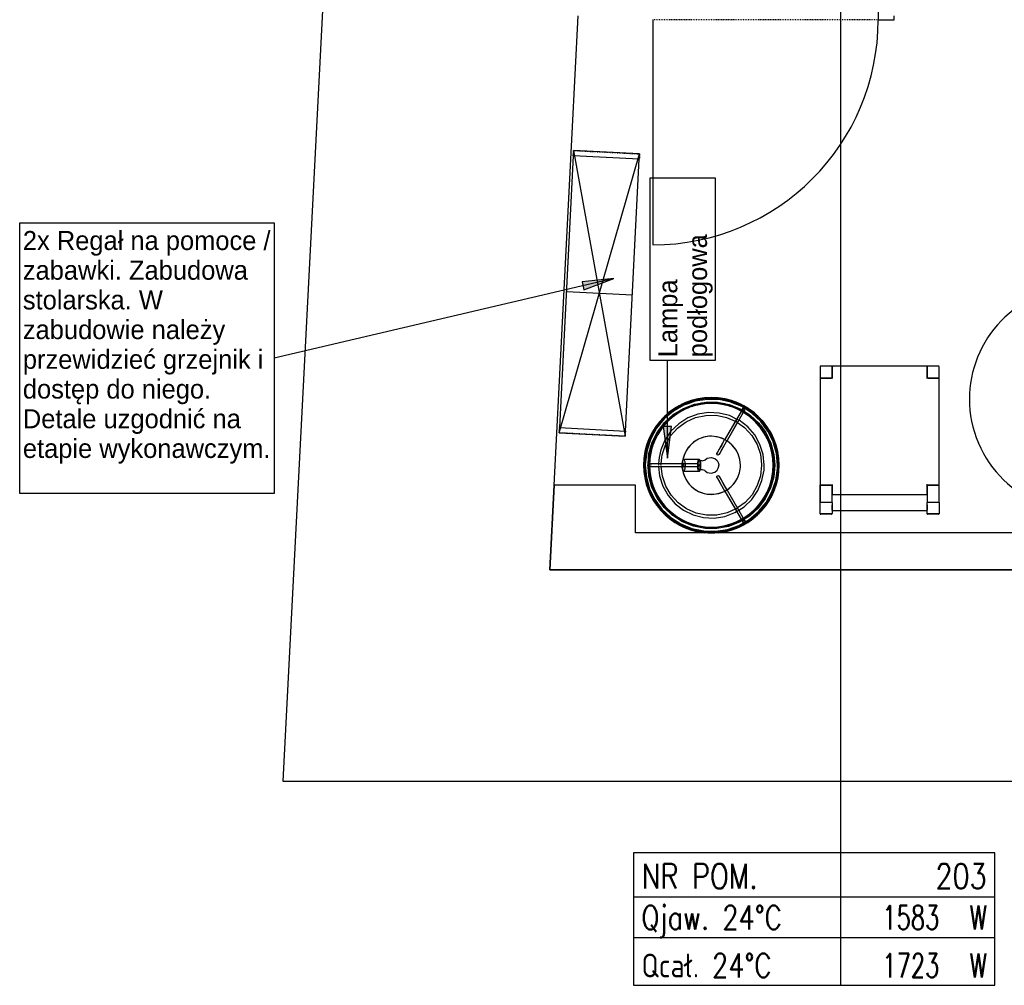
# Model space of a CAD drawing. Header units: centimetres. Extents: x -1062 to 5388, y 1642 to 2943.
# Tile 50 of 90: x 3985 to 4357, y 1967 to 2332. Entities that reach past the tile are written whole.
import ezdxf
from ezdxf.enums import TextEntityAlignment as Align

# ---------------------------------------------------------------- set-up
doc = ezdxf.new("R2010")
doc.units = ezdxf.units.CM
doc.linetypes.add('XREF$0$Kreska', pattern=[0.635, 0.3175, -0.3175])
for name, color, linetype in [('M-TEXT-ROOM-TAG', 86, 'Continuous'), ('M-XREF', 252, 'Continuous'), ('XREF$0$_Cienkie linie_', 8, 'Continuous'), ('XREF$0$_Przerywana', 8, 'XREF$0$Kreska'), ('XREF$0$_Ukryte linie_', 8, 'XREF$0$Kreska'), ('XREF$0$Drzwi', 8, 'Continuous'), ('XREF$0$Drzwi-2', 8, 'Continuous'), ('XREF$0$Krawędzie wspólne', 8, 'Continuous'), ('XREF$0$Meble', 8, 'Continuous'), ('XREF$0$Modele ogólne', 8, 'Continuous'), ('XREF$0$Notatki tekstowe', 8, 'Continuous'), ('XREF$0$Notatki tekstowe-1', 8, 'Continuous'), ('XREF$0$Oprawy oświetleniowe', 8, 'Continuous'), ('XREF$0$Oprawy oświetleniowe-1', 8, 'Continuous'), ('XREF$0$Oprawy oświetleniowe-2', 8, 'Continuous'), ('XREF$0$Oprawy oświetleniowe-3', 8, 'Continuous'), ('XREF$0$Zabudowa', 8, 'Continuous'), ('XREF$0$Zabudowa-1', 8, 'Continuous'), ('XREF$0$Ściany', 8, 'Continuous'), ('XREF$0$Ściany-2', 8, 'Continuous')]:
    doc.layers.add(name, color=color, linetype=linetype)
doc.styles.add('RomanS', font='romans.shx')
doc.styles.add('XREF$0$Arial', font='txt', dxfattribs={"height": 7.2})
doc.dimstyles.new('ISO-25', dxfattribs={"dimtxt": 2.5, "dimasz": 2.5, "dimexe": 1.25, "dimexo": 0.625, "dimtad": 1, "dimtxsty": 'Standard', "dimcen": 2.5, "dimadec": 0, "dimazin": 0, "dimtfac": 1, "dimtmove": 0, "dimatfit": 3, "dimfxl": 1, "dimarcsym": 0})

# ---------------------------------------------------------------- blocks, each defined once
blk = doc.blocks.new('XREF$0$TD_szafka_z_frontem1 - TD_szafka_z_frontem 2-862398-Aranżacja_01')
at = {"layer": 'XREF$0$_Ukryte linie_'}
for p, q in [((-53.5, -13.8), (-51.5, -13.8)), ((-53.5, -38.8), (-53.5, -13.8)), ((51.5, -13.8), (53.5, -13.8)), ((53.5, -13.8), (53.5, -38.8)), ((-51.5, -38.8), (-53.5, -38.8)), ((53.5, -38.8), (51.5, -38.8))]:
    blk.add_line(p, q, dxfattribs=at)
at = {"layer": 'XREF$0$Modele ogólne'}
for p, q in [((-53.5, -13.8), (53.5, -38.8)), ((53.5, -13.8), (-53.5, -38.8))]:
    blk.add_line(p, q, dxfattribs=at)
at = {"layer": 'XREF$0$Zabudowa-1'}
for p, q in [((-51.5, -13.8), (-53.5, -13.8)), ((-53.5, -13.8), (-53.5, -38.8)), ((53.5, -13.8), (51.5, -13.8)), ((53.5, -38.8), (53.5, -13.8)), ((-53.5, -38.8), (-51.5, -38.8)), ((51.5, -38.8), (53.5, -38.8))]:
    blk.add_line(p, q, dxfattribs=at)
blk = doc.blocks.new('XREF$0$Bimroom_Collection_Dining_Chair_2022 - Dining Chair-V5-Aranżacja_01')
at = {"layer": 'XREF$0$Meble'}
for p, q in [((-22.5, 27.8), (-22.5, 27.71)), ((-22.5, 27.8), (-22.5, 27.71)), ((-22.5, 23.7), (-22.5, 27.71)), ((-22.3, 28), (-18.2, 28)), ((-22.3, 27.91), (-18.2, 27.91)), ((-18, 27.71), (-18, 27.8)), ((-18, 27.71), (-18, 23.7)), ((18, 26.67), (-18, 26.67)), ((-18, 24.42), (-18, 26.5)), ((18, 27.8), (18, 27.71)), ((18, 27.8), (18, 27.71)), ((18, 23.7), (18, 27.71)), ((18, 26.5), (18, 24.42)), ((18.2, 28), (22.3, 28)), ((18.2, 27.91), (22.3, 27.91)), ((22.5, 27.71), (22.5, 27.8)), ((22.5, 27.71), (22.5, 23.7)), ((-22.5, 23.7), (-22.5, 17.2)), ((-22.5, 23.7), (-22.5, 21.3)), ((-18.2, 23.5), (-22.3, 23.5)), ((-18, 20.68), (-18, 23.7)), ((-18, 17.2), (-18, 23.7)), ((18, 23.7), (18, 20.68)), ((18, 23.7), (18, 17.2)), ((22.3, 23.5), (18.2, 23.5)), ((22.5, 17.2), (22.5, 23.7)), ((22.5, 23.7), (22.5, 17.2)), ((22.5, 21.3), (22.5, 23.7)), ((-18, 20.68), (-18, 20.67)), ((-18, 20.68), (-18, 17)), ((-18, 20.67), (18, 20.67)), ((18, 20.67), (18, 20.68)), ((18, 17), (18, 20.68)), ((-18, 17), (-22.5, 17)), ((-22.5, 17), (-22.5, -23.5)), ((-22.3, 17), (-18.2, 17)), ((22.5, 17), (18, 17)), ((18.2, 17), (22.3, 17)), ((22.5, -23.5), (22.5, 17)), ((-22.5, -23.5), (-18, -23.5)), ((-22.5, -23.7), (-22.5, -27.8)), ((-18.2, -23.5), (-22.3, -23.5)), ((-18, -23.5), (-18, -28)), ((-18, -27.8), (-18, -23.7)), ((18, -28), (18, -23.5)), ((18, -23.5), (22.5, -23.5)), ((18, -23.7), (18, -27.8)), ((22.3, -23.5), (18.2, -23.5)), ((22.5, -27.8), (22.5, -23.7)), ((-22.3, -28), (-18.2, -28)), ((-18, -28), (18, -28)), ((18.2, -28), (22.3, -28))]:
    blk.add_line(p, q, dxfattribs=at)
for centre, start, end in [((-22.3, 27.8), 90, 180), ((-18.2, 27.8), 360, 90), ((18.2, 27.8), 90, 180), ((22.3, 27.8), 360, 90), ((-22.3, 21.3), 141.4286, 167.1429), ((-22.3, 21.3), 141.4286, 167.1429), ((-18.2, 21.3), 0, 38.5714), ((-18.2, 21.3), 12.8571, 38.5714), ((18.2, 21.3), 141.4286, 167.1429), ((18.2, 21.3), 141.4286, 167.1429), ((22.3, 21.3), 0, 38.5714), ((22.3, 21.3), 0, 38.5714), ((-22.3, 17.2), 180, 244.2857), ((-22.3, 17.2), 180, 244.2857), ((-22.3, 17.2), 257.1429, 270), ((-18.2, 17.2), 270, 282.8571), ((-18.2, 17.2), 270, 282.8571), ((-18.2, 17.2), 295.7143, 0), ((-18.2, 17.2), 295.7143, 0), ((18.2, 17.2), 180, 244.2857), ((18.2, 17.2), 180, 244.2857), ((18.2, 17.2), 257.1429, 270), ((18.2, 17.2), 257.1429, 270), ((22.3, 17.2), 270, 282.8571), ((22.3, 17.2), 295.7143, 360), ((22.3, 17.2), 295.7143, 0), ((-22.3, -23.7), 90, 180), ((-22.3, -23.7), 150, 165), ((-22.3, -23.7), 90, 120), ((-18.2, -23.7), 0, 90), ((-18.2, -23.7), 60, 75), ((-18.2, -23.7), 0, 30), ((18.2, -23.7), 90, 180), ((18.2, -23.7), 150, 165), ((18.2, -23.7), 90, 120), ((22.3, -23.7), 0, 90), ((22.3, -23.7), 0, 75), ((-22.3, -27.8), 180, 270), ((-22.3, -27.8), 180, 210), ((-22.3, -27.8), 240, 255), ((-18.2, -27.8), 270, 0), ((-18.2, -27.8), 270, 345), ((18.2, -27.8), 180, 270), ((18.2, -27.8), 195, 270), ((22.3, -27.8), 270, 0), ((22.3, -27.8), 285, 0)]:
    blk.add_arc(centre, 0.2, start, end, dxfattribs=at)
for points, knots in [([(-22.5, 27.71), (-22.5, 27.73), (-22.49, 27.78), (-22.46, 27.83), (-22.43, 27.87), (-22.37, 27.9), (-22.33, 27.91), (-22.3, 27.91)], [-1, -1, -1, -1, -0.785714, -0.571429, -0.428571, -0.285714, 0, 0, 0, 0]), ([(-18.2, 27.91), (-18.18, 27.91), (-18.13, 27.9), (-18.08, 27.87), (-18.04, 27.84), (-18.01, 27.79), (-18, 27.74), (-18, 27.71)], [-1, -1, -1, -1, -0.785714, -0.571429, -0.428571, -0.285714, 0, 0, 0, 0]), ([(18, 27.71), (18, 27.73), (18.01, 27.78), (18.04, 27.83), (18.07, 27.87), (18.13, 27.9), (18.17, 27.91), (18.2, 27.91)], [-1, -1, -1, -1, -0.785714, -0.571429, -0.428571, -0.285714, 0, 0, 0, 0]), ([(22.3, 27.91), (22.32, 27.91), (22.37, 27.9), (22.42, 27.87), (22.46, 27.84), (22.49, 27.79), (22.5, 27.74), (22.5, 27.71)], [-1, -1, -1, -1, -0.785714, -0.571429, -0.428571, -0.285714, 0, 0, 0, 0]), ([(-22.3, 23.5), (-22.32, 23.5), (-22.37, 23.51), (-22.42, 23.54), (-22.46, 23.57), (-22.49, 23.62), (-22.5, 23.67), (-22.5, 23.7)], [-1, -1, -1, -1, -0.785714, -0.571429, -0.428571, -0.285714, 0, 0, 0, 0]), ([(-18, 23.7), (-18, 23.67), (-18.01, 23.63), (-18.04, 23.58), (-18.07, 23.54), (-18.13, 23.51), (-18.17, 23.5), (-18.2, 23.5)], [-1, -1, -1, -1, -0.785714, -0.571429, -0.428571, -0.285714, 0, 0, 0, 0]), ([(18.2, 23.5), (18.18, 23.5), (18.13, 23.51), (18.08, 23.54), (18.04, 23.57), (18.01, 23.62), (18, 23.67), (18, 23.7)], [-1, -1, -1, -1, -0.785714, -0.571429, -0.428571, -0.285714, 0, 0, 0, 0]), ([(22.5, 23.7), (22.5, 23.67), (22.49, 23.63), (22.46, 23.58), (22.43, 23.54), (22.37, 23.51), (22.33, 23.5), (22.3, 23.5)], [-1, -1, -1, -1, -0.785714, -0.571429, -0.428571, -0.285714, 0, 0, 0, 0]), ([(-22.5, 17), (-22.5, 17), (-22.5, 17), (-22.49, 16.99), (-22.47, 16.97), (-22.46, 16.96), (-22.44, 16.94), (-22.42, 16.92), (-22.4, 16.9), (-22.39, 16.89), (-22.37, 16.87), (-22.34, 16.84), (-22.32, 16.82), (-22.3, 16.8)], [0, 0, 0, 0, 0.166667, 0.25, 0.333333, 0.416667, 0.5, 0.583333, 0.666667, 0.708333, 0.75, 0.833333, 1, 1, 1, 1]), ([(-18, 17), (-18, 17), (-18, 17), (-17.99, 16.99), (-17.97, 16.97), (-17.96, 16.96), (-17.94, 16.94), (-17.92, 16.92), (-17.9, 16.9), (-17.89, 16.89), (-17.87, 16.87), (-17.84, 16.84), (-17.82, 16.82), (-17.8, 16.8)], [0, 0, 0, 0, 0.166667, 0.25, 0.333333, 0.416667, 0.5, 0.583333, 0.666667, 0.708333, 0.75, 0.833333, 1, 1, 1, 1]), ([(18, 17), (18, 17), (18, 17), (17.99, 16.99), (17.97, 16.97), (17.96, 16.96), (17.94, 16.94), (17.92, 16.92), (17.9, 16.9), (17.89, 16.89), (17.87, 16.87), (17.84, 16.84), (17.82, 16.82), (17.8, 16.8)], [0, 0, 0, 0, 0.166667, 0.25, 0.333333, 0.416667, 0.5, 0.583333, 0.666667, 0.708333, 0.75, 0.833333, 1, 1, 1, 1]), ([(22.5, 17), (22.5, 17), (22.5, 17), (22.49, 16.99), (22.47, 16.97), (22.46, 16.96), (22.44, 16.94), (22.42, 16.92), (22.4, 16.9), (22.39, 16.89), (22.37, 16.87), (22.34, 16.84), (22.32, 16.82), (22.3, 16.8)], [0, 0, 0, 0, 0.166667, 0.25, 0.333333, 0.416667, 0.5, 0.583333, 0.666667, 0.708333, 0.75, 0.833333, 1, 1, 1, 1]), ([(-22.5, -23.5), (-22.5, -23.5), (-22.5, -23.5), (-22.49, -23.49), (-22.47, -23.47), (-22.46, -23.46), (-22.44, -23.44), (-22.42, -23.42), (-22.4, -23.4), (-22.39, -23.39), (-22.37, -23.37), (-22.34, -23.34), (-22.32, -23.32), (-22.3, -23.3)], [0, 0, 0, 0, 0.166667, 0.25, 0.333333, 0.416667, 0.5, 0.583333, 0.666667, 0.708333, 0.75, 0.833333, 1, 1, 1, 1]), ([(-18, -23.5), (-18, -23.5), (-18, -23.5), (-17.99, -23.49), (-17.97, -23.47), (-17.96, -23.46), (-17.94, -23.44), (-17.92, -23.42), (-17.9, -23.4), (-17.89, -23.39), (-17.87, -23.37), (-17.84, -23.34), (-17.82, -23.32), (-17.8, -23.3)], [0, 0, 0, 0, 0.166667, 0.25, 0.333333, 0.416667, 0.5, 0.583333, 0.666667, 0.708333, 0.75, 0.833333, 1, 1, 1, 1]), ([(18, -23.5), (18, -23.5), (18, -23.5), (17.99, -23.49), (17.97, -23.47), (17.96, -23.46), (17.94, -23.44), (17.92, -23.42), (17.9, -23.4), (17.89, -23.39), (17.87, -23.37), (17.84, -23.34), (17.82, -23.32), (17.8, -23.3)], [0, 0, 0, 0, 0.166667, 0.25, 0.333333, 0.416667, 0.5, 0.583333, 0.666667, 0.708333, 0.75, 0.833333, 1, 1, 1, 1]), ([(22.5, -23.5), (22.5, -23.5), (22.5, -23.5), (22.49, -23.49), (22.47, -23.47), (22.46, -23.46), (22.44, -23.44), (22.42, -23.42), (22.4, -23.4), (22.39, -23.39), (22.37, -23.37), (22.34, -23.34), (22.32, -23.32), (22.3, -23.3)], [0, 0, 0, 0, 0.166667, 0.25, 0.333333, 0.416667, 0.5, 0.583333, 0.666667, 0.708333, 0.75, 0.833333, 1, 1, 1, 1]), ([(-18, -28), (-18, -28), (-18, -28), (-17.99, -27.99), (-17.97, -27.97), (-17.96, -27.96), (-17.94, -27.94), (-17.92, -27.92), (-17.9, -27.9), (-17.89, -27.89), (-17.87, -27.87), (-17.84, -27.84), (-17.82, -27.82), (-17.8, -27.8)], [0, 0, 0, 0, 0.166667, 0.25, 0.333333, 0.416667, 0.5, 0.583333, 0.666667, 0.708333, 0.75, 0.833333, 1, 1, 1, 1]), ([(18, -28), (18, -28), (18, -28), (17.99, -27.99), (17.97, -27.97), (17.96, -27.96), (17.94, -27.94), (17.92, -27.92), (17.9, -27.9), (17.89, -27.89), (17.87, -27.87), (17.84, -27.84), (17.82, -27.82), (17.8, -27.8)], [0, 0, 0, 0, 0.166667, 0.25, 0.333333, 0.416667, 0.5, 0.583333, 0.666667, 0.708333, 0.75, 0.833333, 1, 1, 1, 1])]:
    blk.add_open_spline(points, degree=3, knots=knots, dxfattribs=at)
blk = doc.blocks.new('XREF$0$Lighting_Floor-mounting_Orsjo-Belysning_Aria-Floor-Lamp - Black-V6-Aranżacja_01')
at = {"layer": 'XREF$0$Oprawy oświetleniowe'}
for radius, start, end in [(25.65, 360, 180), (23.39, 360, 180), (23.39, 360, 180), (25.65, 180, 263.8961), (23.39, 180, 360), (23.39, 180, 360), (25.65, 276.1039, 360)]:
    blk.add_arc((0, 0), radius, start, end, dxfattribs=at)
at = {"layer": 'XREF$0$Oprawy oświetleniowe-1'}
for p, q in [((-10.41, 22.73), (-14.35, 20.48)), ((-10.6, 21.54), (-6.44, 23.12)), ((-8.83, 23.29), (-10.41, 22.73)), ((-6.13, 24.24), (-8.81, 23.3)), ((-6.44, 23.12), (-5.49, 23.29)), ((-1.64, 24.95), (-6.13, 24.24)), ((-5.47, 23.3), (-2.07, 23.91)), ((-2.07, 23.91), (2.38, 23.88)), ((2.9, 24.83), (-1.64, 24.95)), ((2.38, 23.88), (6.75, 23.03)), ((7.34, 23.9), (2.9, 24.83)), ((6.75, 23.03), (10.88, 21.39)), ((8.81, 23.3), (7.34, 23.9)), ((11.54, 22.18), (8.83, 23.29)), ((-14.35, 20.48), (-17.81, 17.54)), ((-17.69, 16.23), (-14.39, 19.21)), ((-14.39, 19.21), (-10.6, 21.53)), ((-5.12, 19.33), (-8.92, 17.9)), ((-5.96, 18.04), (-2.1, 18.88)), ((-1.11, 19.97), (-5.12, 19.33)), ((-2.1, 18.88), (1.86, 18.91)), ((2.94, 19.78), (-1.11, 19.97)), ((1.86, 18.91), (5.73, 18.11)), ((6.88, 18.78), (2.94, 19.78)), ((11.21, 20.41), (5.2, 10.01)), ((6.07, 9.51), (11.65, 19.19)), ((9.52, 17.49), (6.88, 18.78)), ((10.88, 21.39), (14.6, 19.05)), ((11.27, 20.52), (11.21, 20.41)), ((11.41, 20.77), (11.3, 20.58)), ((11.51, 20.94), (11.44, 20.82)), ((15.36, 19.73), (11.54, 22.18)), ((11.68, 19.22), (12.05, 19.88)), ((12.05, 19.88), (12.26, 20.23)), ((12.32, 20.33), (12.36, 20.4)), ((14.64, 19.02), (17.9, 15.99)), ((18.68, 16.62), (15.36, 19.73)), ((-17.81, 17.54), (-20.69, 14.03)), ((-20.38, 12.68), (-18.51, 15.15)), ((-18.5, 15.15), (-17.69, 16.23)), ((-12.35, 15.73), (-15.27, 12.91)), ((-12.76, 14.08), (-11.33, 15.13)), ((-8.92, 17.9), (-12.35, 15.73)), ((-11.29, 15.15), (-9.57, 16.41)), ((-9.57, 16.41), (-5.96, 18.04)), ((5.73, 18.11), (9.05, 16.67)), ((9.9, 16.15), (12.58, 14.24)), ((10.53, 17.01), (10.42, 17.06)), ((13.74, 14.53), (10.53, 17.01)), ((17.9, 15.99), (18.49, 15.19)), ((18.52, 15.15), (20.54, 12.41)), ((21.37, 12.97), (18.68, 16.62)), ((-20.69, 14.03), (-22.89, 10.06)), ((-22.37, 8.71), (-20.38, 12.68)), ((-15.27, 12.91), (-17.56, 9.56)), ((-15.4, 11.13), (-12.76, 14.08)), ((12.58, 14.24), (15.26, 11.33)), ((16.39, 11.46), (13.74, 14.53)), ((15.26, 11.33), (17.27, 7.92)), ((18.37, 7.91), (16.39, 11.46)), ((20.54, 12.41), (22.48, 8.41)), ((23.37, 8.9), (21.37, 12.97)), ((-22.89, 10.06), (-24.33, 5.76)), ((-23.59, 4.43), (-22.37, 8.71)), ((-17.56, 9.56), (-19.13, 5.82)), ((-18.59, 3.93), (-17.37, 7.7)), ((-17.37, 7.7), (-15.4, 11.13)), ((5.2, 10.01), (5.03, 9.72)), ((5.2, 10.01), (5.03, 9.72)), ((5.9, 9.22), (6.07, 9.51)), ((17.27, 7.92), (18.54, 4.17)), ((19.59, 4.04), (18.37, 7.91)), ((22.48, 8.41), (23.65, 4.12)), ((24.59, 4.52), (23.37, 8.89)), ((-24.33, 5.76), (-24.97, 1.26)), ((-23.95, 0.6), (-23.59, 4.43)), ((-19.13, 5.82), (-19.7, 2.94)), ((-18.69, 2.95), (-18.59, 3.93)), ((18.54, 4.17), (19, 0.24)), ((20, 0), (19.59, 4.04)), ((23.65, 4.12), (24, 0)), ((25, 0), (24.59, 4.52)), ((-24.97, 1.26), (-25, 0)), ((-25, 0), (-24.59, -4.52)), ((-24.01, 0), (-23.78, 0.42)), ((-24, 0), (-23.95, 0.59)), ((-23.95, -0.6), (-24, 0)), ((-23.64, 0.46), (-23.55, 0.49)), ((-23.51, 0.5), (-23.35, 0.5)), ((-23.35, 0.5), (-23.51, 0.5)), ((-23.51, 0.5), (-23.51, 0.5)), ((-23.33, 0.5), (-23.11, 0.5)), ((-23.01, 0.5), (-23.33, 0.5)), ((-23.11, 0.5), (-22.6, 0.5)), ((-21.89, 0.5), (-22.99, 0.5)), ((-21.89, 0.5), (-22.59, 0.5)), ((-11.15, 0.5), (-21.89, 0.5)), ((-19.92, 1.84), (-19.98, 0.5)), ((-19.7, 2.94), (-19.92, 1.84)), ((-18.95, 0.5), (-18.69, 2.94)), ((-4.62, 2.23), (-10.52, 2.23)), ((-3.45, 1.62), (-4.62, 1.62)), ((-3.45, 1.62), (-2.54, 1.9)), ((-2.54, 1.9), (-2.38, 2.05)), ((-2.38, 2.05), (-1.53, 2.68)), ((-1.53, 2.68), (-0.09, 3)), ((-0.09, 3), (1.29, 2.61)), ((1.29, 2.61), (2.15, 1.87)), ((2.15, 1.87), (2.61, 1.09)), ((2.61, 1.09), (2.8, 0.32)), ((2.8, 0.32), (2.81, 0)), ((2.8, -0.32), (2.81, 0)), ((19, 0), (18.59, -3.93)), ((19, 0.24), (19, 0)), ((19.92, -1.84), (20, 0)), ((24, 0), (23.59, -4.43)), ((24.97, -1.26), (25, 0)), ((-23.65, -4.12), (-23.95, -0.64)), ((-23.51, -0.5), (-23.72, -0.39)), ((-23.51, -0.5), (-23.35, -0.5)), ((-23.39, -0.5), (-23.51, -0.5)), ((-23.33, -0.5), (-23.11, -0.5)), ((-22.6, -0.5), (-23.33, -0.5)), ((-22.59, -0.5), (-21.89, -0.5)), ((-21.89, -0.5), (-11.15, -0.5)), ((-19.95, -0.5), (-19.59, -4.04)), ((-18.54, -4.17), (-18.97, -0.5)), ((-10.52, -2.23), (-4.62, -2.23)), ((-4.62, -1.62), (-3.45, -1.62)), ((-3.45, -1.62), (-2.54, -1.9)), ((-2.54, -1.9), (-2.38, -2.05)), ((-2.38, -2.05), (-1.53, -2.68)), ((-1.53, -2.68), (-0.09, -3)), ((-0.09, -3), (1.29, -2.61)), ((1.29, -2.61), (2.15, -1.87)), ((2.15, -1.87), (2.61, -1.09)), ((2.61, -1.09), (2.8, -0.32)), ((19.13, -5.82), (19.92, -1.84)), ((24.33, -5.76), (24.97, -1.26)), ((-24.59, -4.52), (-23.37, -8.89)), ((-22.48, -8.41), (-23.65, -4.12)), ((-19.59, -4.04), (-18.37, -7.91)), ((-17.27, -7.92), (-18.54, -4.17)), ((18.59, -3.93), (17.37, -7.7)), ((17.56, -9.56), (19.13, -5.82)), ((23.59, -4.43), (22.37, -8.71)), ((22.89, -10.06), (24.33, -5.76)), ((-23.37, -8.9), (-21.37, -12.97)), ((-20.54, -12.41), (-22.48, -8.41)), ((-18.37, -7.91), (-16.39, -11.46)), ((-15.26, -11.33), (-17.27, -7.92)), ((5.03, -9.72), (5.2, -10.01)), ((5.2, -10.01), (11.21, -20.41)), ((6.07, -9.51), (5.9, -9.22)), ((6.07, -9.51), (5.9, -9.22)), ((12.05, -19.88), (6.07, -9.51)), ((15.4, -11.13), (12.76, -14.08)), ((15.27, -12.91), (17.56, -9.56)), ((17.37, -7.7), (15.4, -11.13)), ((22.37, -8.71), (20.38, -12.68)), ((20.69, -14.03), (22.89, -10.06)), ((-21.37, -12.97), (-18.68, -16.62)), ((-17.9, -15.99), (-20.54, -12.41)), ((-16.39, -11.46), (-13.74, -14.53)), ((-12.58, -14.24), (-15.26, -11.33)), ((-13.74, -14.53), (-10.53, -17.01)), ((-9.36, -16.54), (-12.58, -14.24)), ((12.76, -14.08), (9.91, -16.16)), ((12.35, -15.73), (15.27, -12.91)), ((20.38, -12.68), (17.69, -16.23)), ((17.81, -17.54), (20.69, -14.03)), ((-18.68, -16.62), (-15.36, -19.73)), ((-14.64, -19.02), (-17.9, -15.99)), ((-10.53, -17.01), (-6.88, -18.78)), ((-5.73, -18.11), (-9.36, -16.54)), ((-1.86, -18.91), (-5.73, -18.11)), ((5.96, -18.04), (2.1, -18.88)), ((5.12, -19.33), (8.92, -17.9)), ((9.04, -16.65), (5.96, -18.04)), ((8.92, -17.9), (9.54, -17.51)), ((10.38, -16.98), (12.35, -15.73)), ((14.35, -20.48), (17.81, -17.54)), ((17.69, -16.23), (14.39, -19.21)), ((-15.36, -19.73), (-11.54, -22.18)), ((-10.88, -21.39), (-14.6, -19.05)), ((-11.54, -22.18), (-7.34, -23.9)), ((-6.75, -23.03), (-10.88, -21.39)), ((-6.88, -18.78), (-2.94, -19.78)), ((-2.94, -19.78), (1.11, -19.97)), ((2.1, -18.88), (-1.86, -18.91)), ((1.11, -19.97), (5.12, -19.33)), ((10.6, -21.54), (6.44, -23.12)), ((10.41, -22.73), (14.35, -20.48)), ((14.39, -19.21), (10.6, -21.53)), ((11.21, -20.41), (11.27, -20.52)), ((11.3, -20.57), (11.39, -20.73)), ((11.43, -20.8), (11.51, -20.94)), ((12.26, -20.23), (12.05, -19.88)), ((12.36, -20.4), (12.3, -20.31)), ((-7.34, -23.9), (-2.9, -24.83)), ((-2.38, -23.88), (-6.75, -23.03)), ((-2.9, -24.83), (1.64, -24.95)), ((2.07, -23.91), (-2.38, -23.88)), ((1.64, -24.95), (6.13, -24.24)), ((6.44, -23.12), (2.07, -23.91)), ((6.13, -24.24), (10.41, -22.73))]:
    blk.add_line(p, q, dxfattribs=at)
at = {"layer": 'XREF$0$Oprawy oświetleniowe-1', "flags": 128}
for points in [[(5.9, 9.22), (6.04, 9.45), (6.07, 9.51)], [(-23.79, -0.35), (-23.93, -0.27), (-24.01, 0)], [(-23.08, -0.5), (-22.05, -0.5), (-21.89, -0.5)], [(5.03, -9.72), (5.17, -9.95), (5.2, -10.01)]]:
    blk.add_lwpolyline(points, dxfattribs=at)
at = {"layer": 'XREF$0$Oprawy oświetleniowe-1'}
for radius, start, end in [(25.25, 64.2857, 167.1429), (23.75, 101.54, 131.3576), (25.57, 108, 120), (25.57, 96, 108), (23.75, 91.8916, 101.3647), (25.57, 84, 96), (23.75, 90.0644, 91.808), (23.75, 77.5589, 90), (25.57, 72, 84), (23.75, 77.1584, 77.495), (23.75, 67.2629, 77.1429), (25.57, 60, 72), (25.25, 12.8571, 64.2857), (25.57, 132, 143.8855), (25.57, 120, 132), (23.75, 54.4094, 67.0457), (25.57, 48, 60), (23.75, 51.4286, 54.1634), (25.57, 36.1145, 48), (25.57, 144, 155.9247), (23.75, 140.2508, 141.3258), (23.75, 131.4866, 140.1571), (23.75, 39.0692, 51.4286), (23.75, 38.5746, 39.0167), (25.57, 24.0753, 36), (23.75, 141.4286, 168.646), (23.75, 27.9284, 38.5714), (25.57, 156, 167.9629), (11, 120, 150), (11, 105, 120), (11, 90, 105), (11, 360, 90), (23.75, 25.7143, 27.8298), (23.75, 17.2708, 25.7143), (25.57, 12.0371, 24), (25.57, 168, 180), (25.25, 167.1429, 180), (23.75, 168.753, 180), (11, 150, 168.8497), (23.75, 11.7927, 17.1915), (23.75, 7.2078, 11.7238), (25.25, 360, 12.8571), (25.57, 0, 12), (25.57, 180, 192), (25.25, 180, 205.7143), (23.75, 180, 191.7238), (11, 345, 360), (25.25, 334.2857, 360), (23.75, 348.753, 360), (23.75, 360, 7.1427), (25.57, 348, 0), (11, 191.1474, 195), (11, 195, 330), (11, 330, 345), (25.57, 192.0371, 204), (23.75, 191.7927, 192.8571), (23.75, 192.8571, 205.7143), (23.75, 321.4286, 348.646), (25.57, 336, 347.9629), (25.57, 204.0753, 216), (25.25, 205.7143, 244.2857), (23.75, 205.7143, 218.5714), (25.25, 321.4286, 334.2857), (25.57, 324, 335.9247), (23.75, 218.5746, 219.0167), (23.75, 318.6571, 321.3258), (25.57, 216.1145, 228), (23.75, 219.0692, 231.4286), (23.75, 231.4286, 231.69), (25.25, 295.7143, 321.4286), (23.75, 303.8188, 308.5714), (23.75, 308.5714, 311.3576), (23.75, 311.4866, 318.6238), (25.57, 312, 323.8855), (25.57, 228, 240), (23.75, 231.7962, 234.1634), (23.75, 234.3403, 244.9503), (25.57, 240, 252), (23.75, 245.0089, 247.0457), (23.75, 247.2629, 270), (23.75, 282.8571, 291.0667), (25.57, 288, 300), (23.75, 291.136, 295.7143), (23.75, 295.7143, 303.7637), (25.57, 300, 312), (25.25, 244.2857, 257.1429), (25.57, 252, 264), (25.25, 257.1429, 270), (25.57, 264, 276), (25.25, 270, 295.7143), (23.75, 270.0644, 281.3647), (25.57, 276, 288), (23.75, 281.54, 282.8571)]:
    blk.add_arc((0, 0), radius, start, end, dxfattribs=at)
for centre, major_axis, ratio, start_param, end_param in [((-10.52, 0), (0, 2.23), 0.305363, 0.314159, 1.570796), ((-10.52, 0), (0, 2.23), 0.305363, 1.570796, 2.827433), ((-10.52, 0), (0, 2.23), 0.305363, 5.969026, 6.597345), ((-4.62, 0), (0, 2.23), 0.305363, 5.581319, 7.853982), ((-4.62, 0), (0, 2.23), 0.305363, 1.570796, 3.843459), ((-4.62, 0), (0, 1.62), 0.305363, 0.785398, 1.570796), ((-4.62, 0), (0, 1.62), 0.305363, 0, 0.785398), ((-10.52, 0), (0, 2.23), 0.305363, 2.827433, 3.455752), ((-4.62, 0), (0, 1.62), 0.305363, 1.570796, 2.356194), ((-4.62, 0), (0, 1.62), 0.305363, 2.356194, 3.141593), ((12.29, -21.29), (0.433, 0.25), 0.610127, 1.570796, 1.700221), ((12.29, -21.29), (0.433, 0.25), 0.610127, 1.308997, 1.570796), ((12.29, -21.29), (0.433, 0.25), 0.610127, 4.339216, 4.712389), ((12.29, -21.29), (0.433, 0.25), 0.610127, 4.712389, 5.221921)]:
    blk.add_ellipse(centre, major_axis=major_axis, ratio=ratio, start_param=start_param, end_param=end_param, dxfattribs=at)
at = {"layer": 'XREF$0$Oprawy oświetleniowe-2'}
for p, q in [((9.18, 16.61), (9.24, 16.59)), ((9.28, 16.57), (9.35, 16.54)), ((9.39, 16.52), (9.45, 16.47)), ((9.49, 16.44), (9.56, 16.39)), ((9.6, 16.36), (9.66, 16.32)), ((9.7, 16.29), (9.75, 16.26)), ((-20, 0.1), (-20, 0)), ((-19.98, 0.33), (-19.99, 0.25)), ((-19.99, 0.23), (-19.99, 0.13)), ((-19.98, 0.42), (-19.98, 0.35)), ((-11.27, 0.5), (-19.5, 0.5)), ((-19, 0.01), (-18.99, 0.09)), ((-18.99, 0.14), (-18.98, 0.21)), ((-18.97, 0.25), (-18.97, 0.32)), ((-18.96, 0.35), (-18.96, 0.41)), ((-10.93, 0.5), (-11.15, 0.5)), ((-10.93, 0.5), (-11.15, 0.5)), ((-10.53, 0.5), (-10.93, 0.5)), ((-10.53, 0.5), (-10.93, 0.5)), ((-5.19, 0.5), (-10.53, 0.5)), ((-8.61, 0.5), (-10.53, 0.5)), ((-6.66, 0.5), (-8.61, 0.5)), ((-5.45, 0.5), (-6.66, 0.5)), ((-5.05, 0.5), (-5.45, 0.5)), ((-5.19, 0.5), (-5.05, 0.5)), ((-5.04, 0.5), (-4.76, 0.35)), ((-4.75, 0.34), (-4.64, 0.29)), ((-4.61, 0.27), (-4.57, 0.13)), ((-4.54, 0), (-4.58, -0.08)), ((-4.57, 0.11), (-4.54, 0)), ((-20, -0.03), (-19.99, -0.13)), ((-19.98, -0.15), (-19.97, -0.25)), ((-19.97, -0.27), (-19.96, -0.35)), ((-19.96, -0.37), (-19.96, -0.43)), ((-19.5, -0.5), (-11.27, -0.5)), ((-19, -0.13), (-19, -0.04)), ((-19, -0.24), (-19, -0.16)), ((-18.99, -0.35), (-18.99, -0.28)), ((-18.98, -0.43), (-18.98, -0.38)), ((-11.15, -0.5), (-10.93, -0.5)), ((-11.15, -0.5), (-10.93, -0.5)), ((-10.93, -0.5), (-10.55, -0.5)), ((-10.93, -0.5), (-10.55, -0.5)), ((-10.53, -0.5), (-5.19, -0.5)), ((-10.53, -0.5), (-8.67, -0.5)), ((-8.67, -0.5), (-6.7, -0.5)), ((-6.7, -0.5), (-5.47, -0.5)), ((-5.47, -0.5), (-5.05, -0.5)), ((-5.05, -0.5), (-5.19, -0.5)), ((-4.8, -0.43), (-5.04, -0.5)), ((-5.04, -0.5), (-5.04, -0.5)), ((-4.63, -0.18), (-4.77, -0.42)), ((-4.6, -0.12), (-4.63, -0.17)), ((-22.8, -5.2), (-22.8, -5.21)), ((-22.8, -5.21), (-22.8, -5.2)), ((22.8, -5.21), (22.8, -5.2)), ((22.8, -5.2), (22.8, -5.21)), ((9.27, -16.55), (9.21, -16.58)), ((9.37, -16.5), (9.31, -16.53)), ((9.49, -16.45), (9.38, -16.5)), ((9.71, -16.31), (9.65, -16.36)), ((9.79, -16.25), (9.74, -16.29)), ((9.78, -17.36), (9.85, -17.31)), ((9.88, -17.29), (9.96, -17.25)), ((9.99, -17.22), (10.07, -17.18))]:
    blk.add_line(p, q, dxfattribs=at)
for start, end in [(178.1372, 178.6681), (178.1372, 178.6681), (178.6828, 179.301), (178.6828, 179.301), (179.3182, 179.9809), (179.3182, 179.9809), (180, 180.6634), (180, 180.6634), (176.6822, 177.3657), (177.4554, 177.7107), (177.4554, 177.7107), (177.7186, 178.1255), (177.7186, 178.1255), (173.249, 176.5544), (171.025, 173.1088), (168.8497, 170.9352), (180.6818, 181.3), (180.6818, 181.3), (181.3172, 181.8475), (181.3172, 181.8475), (181.8628, 182.269), (181.8628, 182.269), (182.6311, 184.668), (184.801, 188.975), (189.0208, 191.1474)]:
    blk.add_arc((0, 0), 11, start, end, dxfattribs=at)
for centre, major_axis, start_param, end_param in [((9.75, 16.89), (-0.433, 0.25), 0.310696, 0.423104), ((9.75, 16.89), (-0.433, 0.25), 0.523599, 0.684078), ((9.75, 16.89), (-0.433, 0.25), 0.785398, 0.945211), ((9.75, 16.89), (-0.433, 0.25), 0, 0.162234), ((9.75, 16.89), (-0.433, 0.25), 6.117758, 6.283185), ((9.75, 16.89), (-0.433, 0.25), 1.047198, 1.206549), ((9.75, 16.89), (-0.433, 0.25), 5.851978, 6.021386), ((9.75, 16.89), (-0.433, 0.25), 1.308997, 1.468123), ((9.75, 16.89), (-0.433, 0.25), 1.570796, 1.72995), ((9.75, 16.89), (-0.433, 0.25), 1.832596, 1.992029), ((9.75, 16.89), (-0.433, 0.25), 2.094395, 2.25434), ((9.75, 16.89), (-0.433, 0.25), 2.879793, 3.025556), ((9.75, 16.89), (-0.433, 0.25), 3.239029, 3.403392), ((9.75, 16.89), (-0.433, 0.25), 3.496891, 3.665191), ((-19.5, 0), (0, 0.5), 1.362642, 1.570796), ((-19.5, 0), (0, 0.5), 1.10243, 1.308997), ((-19.5, 0), (0, 0.5), 0.843309, 1.047198), ((-19.5, 0), (0, 0.5), 0.58509, 0.785398), ((-19.5, 0), (0, 0.5), 0.327531, 0.523599), ((-19.5, 0), (0, 0.5), 0.070352, 0.261799), ((-19.5, 0), (0, 0.5), 6.108167, 6.211234), ((-19.5, 0), (0, 0.5), 5.759587, 5.890382), ((-19.5, 0), (0, 0.5), 5.497787, 5.685494), ((-19.5, 0), (0, 0.5), 5.235988, 5.422842), ((-19.5, 0), (0, 0.5), 4.991568, 5.160418), ((-19.5, 0), (0, 0.5), 4.730463, 4.898263), ((-19.5, 0), (0, 0.5), 1.624069, 1.832596), ((-19.5, 0), (0, 0.5), 1.886752, 2.094395), ((-19.5, 0), (0, 0.5), 2.150649, 2.356194), ((-19.5, 0), (0, 0.5), 2.415625, 2.617994), ((-19.5, 0), (0, 0.5), 2.681467, 2.879793), ((-19.5, 0), (0, 0.5), 2.94789, 3.141593), ((-19.5, 0), (0, 0.5), 3.15591, 3.301735), ((-19.5, 0), (0, 0.5), 3.403392, 3.534396), ((-19.5, 0), (0, 0.5), 3.665191, 3.852505), ((-19.5, 0), (0, 0.5), 3.926991, 4.113548), ((-19.5, 0), (0, 0.5), 4.18879, 4.374835), ((-19.5, 0), (0, 0.5), 4.45059, 4.636401), ((9.75, -16.89), (0.433, 0.25), 2.617994, 2.875025), ((9.75, -16.89), (0.433, 0.25), 2.094395, 2.253301), ((9.75, -16.89), (0.433, 0.25), 3.240078, 3.403392), ((9.75, -16.89), (0.433, 0.25), 1.849975, 1.990993), ((9.75, -16.89), (0.433, 0.25), 3.497966, 3.621304), ((9.75, -16.89), (0.433, 0.25), 1.588871, 1.728918), ((9.75, -16.89), (0.433, 0.25), 3.756209, 3.926991), ((9.75, -16.89), (0.433, 0.25), 1.308997, 1.467092), ((9.75, -16.89), (0.433, 0.25), 1.047198, 1.205517), ((9.75, -16.89), (0.433, 0.25), 0.785398, 0.944177), ((9.75, -16.89), (0.433, 0.25), 0.261799, 0.422062), ((9.75, -16.89), (0.433, 0.25), 6.118847, 6.283185), ((9.75, -16.89), (0.433, 0.25), 5.853092, 6.021386), ((9.75, -16.89), (0.433, 0.25), 5.587799, 5.759587)]:
    blk.add_ellipse(centre, major_axis=major_axis, ratio=0.99028, start_param=start_param, end_param=end_param, dxfattribs=at)
at = {"layer": 'XREF$0$Oprawy oświetleniowe-3'}
for p, q in [((11.8, 21.44), (11.51, 20.94)), ((12.28, 20.27), (12.32, 20.33)), ((12.36, 20.4), (12.48, 20.62)), ((12.5, 20.64), (12.68, 20.97)), ((9.32, 17.14), (5.2, 10.01)), ((6.07, 9.51), (10.18, 16.64)), ((9.63, 17.44), (9.58, 17.46)), ((9.72, 17.4), (9.65, 17.43)), ((9.82, 17.35), (9.75, 17.38)), ((9.94, 17.29), (9.86, 17.33)), ((10.05, 17.24), (9.97, 17.27)), ((10.15, 17.19), (10.09, 17.22)), ((10.26, 17.13), (10.2, 17.17)), ((10.34, 17.1), (10.29, 17.12)), ((5.03, 9.72), (2.16, 4.75)), ((3.03, 4.25), (5.9, 9.22)), ((2.08, 4.61), (2.16, 4.75)), ((2.54, 3.86), (2.27, 3.93)), ((2.95, 4.11), (2.54, 3.86)), ((3.03, 4.25), (2.95, 4.11)), ((-11.27, 0.5), (-21.89, 0.5)), ((-11.15, 0.5), (-11.27, 0.5)), ((-10.53, 0.5), (-11.15, 0.5)), ((-21.89, -0.5), (-11.27, -0.5)), ((-11.27, -0.5), (-11.15, -0.5)), ((-11.27, -0.5), (-11.15, -0.5)), ((-11.15, -0.5), (-10.55, -0.5)), ((2.08, -4.61), (2.29, -4.97)), ((2.16, -4.75), (2.08, -4.61)), ((2.16, -4.75), (5.03, -9.72)), ((2.32, -5.01), (2.9, -6.02)), ((2.95, -4.11), (3.03, -4.25)), ((3.84, -5.66), (3.03, -4.25)), ((5.9, -9.22), (3.86, -5.68)), ((5.2, -10.01), (9.32, -17.14)), ((10.18, -16.64), (6.07, -9.51)), ((9.69, -17.42), (9.75, -17.38)), ((10.1, -17.15), (10.15, -17.12)), ((10.2, -17.09), (10.26, -17.06)), ((-10.06, -21.52), (-10.03, -21.53)), ((11.51, -20.94), (11.86, -21.54)), ((12.6, -20.83), (12.36, -20.4)), ((12.73, -21.04), (12.61, -20.85))]:
    blk.add_line(p, q, dxfattribs=at)
at = {"layer": 'XREF$0$Oprawy oświetleniowe-3', "flags": 128}
for points in [[(5.03, 9.72), (3.9, 7.76), (2.92, 6.05)], [(2.95, 4.11), (3.16, 4.47), (3.76, 5.52), (4.74, 7.21), (5.9, 9.22)], [(2.27, 3.93), (2.02, 4.34), (2.08, 4.61)], [(2.92, 6.05), (2.3, 4.98), (2.08, 4.61), (2.08, 4.61)], [(-11.15, 0.5), (-11.21, 0.5), (-11.27, 0.5)], [(2.08, -4.61), (2.07, -4.13), (2.27, -3.93)], [(2.27, -3.93), (2.75, -3.92), (2.95, -4.11)], [(2.91, -6.04), (3.87, -7.71), (5.03, -9.72)], [(3.17, -4.48), (2.95, -4.11), (2.95, -4.11)], [(3.84, -5.66), (3.78, -5.55), (3.18, -4.51)], [(5.9, -9.22), (4.77, -7.26), (3.86, -5.68)]]:
    blk.add_lwpolyline(points, dxfattribs=at)
at = {"layer": 'XREF$0$Oprawy oświetleniowe-3'}
for radius, start, end in [(25.25, 115.7143, 180), (25.25, 102.8571, 115.7143), (23.39, 102.8575, 115.7143), (23.39, 102.8571, 115.7136), (25.25, 360, 102.8571), (23.39, 77.1429, 102.8571), (23.39, 77.1432, 102.8568), (23.39, 64.2857, 77.1425), (23.39, 64.2864, 77.1429), (23.39, 115.7151, 128.5714), (23.39, 115.7143, 128.5703), (23.39, 51.4286, 64.2849), (23.39, 51.4297, 64.2857), (23.39, 128.5728, 154.2849), (23.39, 128.5732, 141.4286), (23.39, 25.7151, 51.4272), (23.39, 38.5714, 51.4268), (23.39, 141.4297, 154.2857), (23.39, 25.7143, 38.5703), (23.39, 154.2857, 167.1425), (23.39, 154.2864, 167.1429), (11, 0, 168.8497), (23.39, 12.8575, 25.7143), (23.39, 12.8571, 25.7136), (23.39, 167.1429, 180), (23.39, 167.1432, 180), (23.39, 360, 12.8571), (23.39, 0, 12.8568), (25.25, 180, 360), (23.39, 180, 192.8571), (23.39, 180, 192.8568), (11, 176.6822, 177.3657), (11, 173.249, 176.5544), (11, 171.025, 173.1088), (11, 168.8497, 170.9352), (11, 345, 360), (23.39, 347.1429, 360), (11, 182.6311, 184.668), (11, 184.801, 188.975), (11, 189.0208, 191.1474), (11, 191.1474, 285), (11, 330, 345), (23.39, 347.1432, 360), (23.39, 192.8667, 205.7143), (23.39, 192.8664, 205.7136), (11, 300, 330), (23.39, 334.2857, 347.1333), (23.39, 334.2864, 347.1336), (23.39, 205.7151, 231.4272), (23.39, 205.7143, 218.5703), (11, 285, 300), (23.39, 321.4286, 334.2849), (23.39, 321.4297, 334.2857), (23.39, 218.5714, 231.4268), (23.39, 295.7151, 321.4272), (23.39, 308.5732, 321.4286), (23.39, 231.4286, 244.2849), (23.39, 231.4297, 244.2857), (23.39, 295.7143, 308.5703), (23.39, 244.2857, 257.1425), (23.39, 244.2864, 257.1429), (23.39, 282.8575, 295.7143), (23.39, 282.8571, 295.7136), (23.39, 257.1429, 282.8571), (23.39, 257.1432, 282.8568)]:
    blk.add_arc((0, 0), radius, start, end, dxfattribs=at)
for centre, major_axis, ratio, start_param, end_param in [((12.25, 21.22), (-0.433, 0.25), 0.610127, 0.100596, 1.570796), ((12.25, 21.22), (-0.433, 0.25), 0.610127, 6.061295, 6.283185), ((12.25, 21.22), (-0.433, 0.25), 0.610127, 5.235988, 6.021386), ((12.25, 21.22), (-0.433, 0.25), 0.610127, 1.570796, 3.138019), ((12.25, 21.22), (-0.433, 0.25), 0.610127, 4.712389, 5.139714), ((12.25, 21.22), (-0.433, 0.25), 0.610127, 4.45059, 4.712389), ((12.25, 21.22), (-0.433, 0.25), 0.610127, 3.403392, 4.420121), ((9.75, 16.89), (-0.433, 0.25), 0.99028, 5.322062, 5.497787), ((9.75, 16.89), (-0.433, 0.25), 0.99028, 5.058361, 5.235988), ((9.75, 16.89), (-0.433, 0.25), 0.99028, 4.795685, 4.974188), ((9.75, 16.89), (-0.433, 0.25), 0.99028, 4.534082, 4.712389), ((9.75, 16.89), (-0.433, 0.25), 0.99028, 4.296645, 4.45059), ((9.75, 16.89), (-0.433, 0.25), 0.99028, 4.013918, 4.18879), ((-10.53, 0), (0, 0.5), 0.305363, 4.712389, 7.853982), ((-10.53, 0), (0, 0.5), 0.305363, 1.570796, 2.617994), ((-10.53, 0), (0, 0.5), 0.305363, 3.692454, 4.712389), ((-10.52, 0), (0, 2.23), 0.305363, 4.712389, 5.969026), ((-10.52, 0), (0, 2.23), 0.305363, 3.479463, 4.712389), ((-4.62, 0), (0, 1.62), 0.305363, 6.086836, 6.283185), ((-4.62, 0), (0, 1.62), 0.305363, 5.890486, 6.052314), ((-4.62, 0), (0, 1.62), 0.305363, 4.712389, 5.821443), ((-4.62, 0), (0, 2.23), 0.305363, 5.340708, 5.581319), ((-4.62, 0), (0, 2.23), 0.305363, 5.275275, 5.318725), ((-4.62, 0), (0, 2.23), 0.305363, 4.995264, 5.261828), ((-4.62, 0), (0, 2.23), 0.305363, 4.851666, 4.976944), ((-4.62, 0), (0, 2.23), 0.305363, 4.7242, 4.843174), ((-10.53, 0), (0, 0.5), 0.305363, 2.879793, 3.665191), ((-4.62, 0), (0, 1.62), 0.305363, 3.141593, 3.312402), ((-4.62, 0), (0, 1.62), 0.305363, 3.337942, 3.483211), ((-4.62, 0), (0, 1.62), 0.305363, 3.534292, 3.654019), ((-4.62, 0), (0, 1.62), 0.305363, 3.730641, 4.712389), ((-4.62, 0), (0, 2.23), 0.305363, 3.843459, 4.02758), ((-4.62, 0), (0, 2.23), 0.305363, 4.121846, 4.16295), ((-4.62, 0), (0, 2.23), 0.305363, 4.166597, 4.30031), ((-4.62, 0), (0, 2.23), 0.305363, 4.32127, 4.530809), ((-4.62, 0), (0, 2.23), 0.305363, 4.540051, 4.700578), ((9.75, -16.89), (0.433, 0.25), 0.99028, 4.015041, 4.18879), ((9.75, -16.89), (0.433, 0.25), 0.99028, 4.274666, 4.45059), ((9.75, -16.89), (0.433, 0.25), 0.99028, 4.535235, 4.712389), ((9.75, -16.89), (0.433, 0.25), 0.99028, 4.796845, 4.974188), ((9.75, -16.89), (0.433, 0.25), 0.99028, 5.323212, 5.497787), ((12.29, -21.29), (0.433, 0.25), 0.610127, 2.094395, 3.926991), ((12.29, -21.29), (0.433, 0.25), 0.610127, 1.700221, 2.034069), ((12.29, -21.29), (0.433, 0.25), 0.610127, 4.049967, 4.339216), ((12.29, -21.29), (0.433, 0.25), 0.610127, 0.523599, 1.308997), ((12.29, -21.29), (0.433, 0.25), 0.610127, 5.235988, 5.389432), ((12.29, -21.29), (0.433, 0.25), 0.610127, 5.759587, 6.544985), ((12.29, -21.29), (0.433, 0.25), 0.610127, 5.497787, 5.679818)]:
    blk.add_ellipse(centre, major_axis=major_axis, ratio=ratio, start_param=start_param, end_param=end_param, dxfattribs=at)
blk = doc.blocks.new('XREF$0$350238_Oak Coffee table HOLLY Dia 800x500 - 350238_Oak Coffee table HOLLY Dia 800x500-869748-Aranżacja_01')
at = {"layer": 'XREF$0$Meble'}
for start, end in [(360, 180), (180, 360)]:
    blk.add_arc((0, 0), 42.5, start, end, dxfattribs=at)
blk = doc.blocks.new('XREF')
at = {"layer": 'XREF$0$Notatki tekstowe-1'}
for points in [[(-790.68, 2234.2), (-802.72, 2233), (-802, 2229.92)], [(-770.42, 2166.3), (-768.84, 2178.3), (-772, 2178.3)]]:
    blk.add_hatch(color=256, dxfattribs=at).paths.add_polyline_path(points)
at = {"layer": 'XREF$0$_Cienkie linie_'}
blk.add_line((-783.7, 2227.98), (-808.66, 2229.26), dxfattribs=at)
at = {"layer": 'XREF$0$_Przerywana'}
blk.add_line((-690.72, 2332.18), (-775.92, 2332.18), dxfattribs=at)
at = {"layer": 'XREF$0$Drzwi'}
blk.add_line((-775.92, 2332.18), (-775.92, 2246.98), dxfattribs=at)
blk.add_arc((-775.92, 2332.18), 85.2, 270, 0, dxfattribs=at)
at = {"layer": 'XREF$0$Drzwi-2'}
for p, q in [((-690.72, 2336.38), (-690.72, 2332.18)), ((-690.72, 2332.18), (-684.72, 2332.18)), ((-684.72, 2332.18), (-684.72, 2333.58))]:
    blk.add_line(p, q, dxfattribs=at)
at = {"layer": 'XREF$0$Krawędzie wspólne'}
blk.add_line((-486.86, 2124.08), (-814.92, 2124.08), dxfattribs=at)
at = {"layer": 'XREF$0$Notatki tekstowe'}
for p, q in [((-790.68, 2234.2), (-919.13, 2204.11)), ((-790.68, 2234.2), (-802.72, 2233)), ((-802, 2229.92), (-790.68, 2234.2)), ((-802.72, 2233), (-802, 2229.92)), ((-770.42, 2166.3), (-770.42, 2203.21)), ((-768.84, 2178.3), (-772, 2178.3)), ((-772, 2178.3), (-770.42, 2166.3)), ((-770.42, 2166.3), (-768.84, 2178.3))]:
    blk.add_line(p, q, dxfattribs=at)
at = {"layer": 'XREF$0$Notatki tekstowe', "flags": 128}
for points in [[(-752.37, 2272.32), (-752.37, 2203.21), (-777.01, 2203.21), (-777.01, 2272.32)], [(-1015.39, 2255.33), (-919.13, 2255.33), (-919.13, 2152.89), (-1015.39, 2152.89)]]:
    blk.add_lwpolyline(points, close=True, dxfattribs=at)
at = {"layer": 'XREF$0$Zabudowa'}
for p, q in [((-806.04, 2280.69), (-811.29, 2177.82)), ((-781.07, 2279.42), (-806.04, 2280.69)), ((-786.32, 2176.55), (-781.07, 2279.42)), ((-811.29, 2177.82), (-786.32, 2176.55))]:
    blk.add_line(p, q, dxfattribs=at)
at = {"layer": 'XREF$0$Ściany'}
for p, q in [((-814.92, 2124.08), (-813.28, 2156.1)), ((-813.28, 2156.1), (-814.92, 2124.08)), ((-814.92, 2124.08), (-486.86, 2124.08))]:
    blk.add_line(p, q, dxfattribs=at)
at = {"layer": 'XREF$0$Ściany-2'}
for p, q in [((-878.38, 2775.08), (-915.87, 2044.08)), ((-813.28, 2156.1), (-804.18, 2333.58)), ((-782.54, 2156.1), (-813.28, 2156.1)), ((-782.54, 2138.08), (-782.54, 2156.1)), ((-486.86, 2138.08), (-782.54, 2138.08)), ((-915.87, 2044.08), (134.28, 2044.08))]:
    blk.add_line(p, q, dxfattribs=at)
at = {"layer": 'XREF$0$Meble'}
for name, p, rotation in [('XREF$0$350238_Oak Coffee table HOLLY Dia 800x500 - 350238_Oak Coffee table HOLLY Dia 800x500-869748-Aranżacja_01', (-613.73, 2188.61), 112.9999999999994), ('XREF$0$Bimroom_Collection_Dining_Chair_2022 - Dining Chair-V5-Aranżacja_01', (-690.18, 2173.08), 180)]:
    blk.add_blockref(name, p, dxfattribs=dict(at, rotation=rotation))
at = {"layer": 'XREF$0$Modele ogólne', "rotation": 87.07969913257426}
blk.add_blockref('XREF$0$TD_szafka_z_frontem1 - TD_szafka_z_frontem 2-862398-Aranżacja_01', (-822.45, 2229.96), dxfattribs=at)
at = {"layer": 'XREF$0$Oprawy oświetleniowe-1'}
blk.add_blockref('XREF$0$Lighting_Floor-mounting_Orsjo-Belysning_Aria-Floor-Lamp - Black-V6-Aranżacja_01', (-753.82, 2163.58), dxfattribs=at)
at = {"layer": 'XREF$0$Notatki tekstowe-1', "insert": (-773.91, 2204.44), "char_height": 7.2, "width": 66.68, "attachment_point": 1, "rotation": 90, "line_spacing_factor": 0.936439, "style": 'XREF$0$Arial'}
blk.add_mtext('\\pxt7.05556,14.11111,21.16667,28.22222,35.27778,42.33333,49.38889,56.44444,63.5,70.55556,77.61111,84.66667,91.72222,98.77778,105.83333,112.88889,119.94444,127,134.05556,141.11111,148.16667,155.22222,162.27778,169.33333,176.38889,183.44444,190.5,197.55556,204.61111,211.66667,218.72222,225.77778;{Lampa podłogowa}', dxfattribs=at)
at = {"layer": 'XREF$0$Notatki tekstowe-1', "insert": (-1014.19, 2252.23), "char_height": 7.2, "width": 93.92, "attachment_point": 1, "line_spacing_factor": 0.936439, "style": 'XREF$0$Arial'}
blk.add_mtext('\\pxt7.05556,14.11111,21.16667,28.22222,35.27778,42.33333,49.38889,56.44444,63.5,70.55556,77.61111,84.66667,91.72222,98.77778,105.83333,112.88889,119.94444,127,134.05556,141.11111,148.16667,155.22222,162.27778,169.33333,176.38889,183.44444,190.5,197.55556,204.61111,211.66667,218.72222,225.77778;{2x Regał na pomoce / zabawki. Zabudowa stolarska. W zabudowie należy przewidzieć grzejnik i dostęp do niego. Detale uzgodnić na etapie wykonawczym.}', dxfattribs=at)

msp = doc.modelspace()

# ---------------------------------------------------------------- linework, layer by layer
at = {"layer": 'M-TEXT-ROOM-TAG'}
for p, q in [((4295.07, 2016.97), (4295.07, 1966.82)), ((4216.74, 2000.25), (4333.41, 2000.25)), ((4216.74, 2000.25), (4353.41, 2000.25)), ((4216.74, 1984.97), (4353.41, 1984.97))]:
    msp.add_line(p, q, dxfattribs=at)
msp.add_lwpolyline([(4216.74, 1966.82), (4353.41, 1966.82), (4353.41, 2016.97), (4216.74, 2016.97)], close=True, dxfattribs=at)

# ---------------------------------------------------------------- block references
at = {"layer": 'M-XREF'}
msp.add_blockref('XREF', (5000, 0), dxfattribs=at)

# ---------------------------------------------------------------- texts
at = {"layer": 'M-TEXT-ROOM-TAG', "style": 'RomanS', "width": 0.8}
for s, height, p in [('NR POM. ', 9.403, (4219.88, 2003.39)), ('Qjaw. 24%%DC', 9, (4219.74, 1987.97)), ('Qcał. 24%%DC', 9, (4219.74, 1969.82))]:
    msp.add_text(s, height=height, dxfattribs=at).set_placement(p)
at = {"layer": 'M-TEXT-ROOM-TAG', "style": 'RomanS'}
for s, height, width, p in [('203', 9.403, 0.8, (4350.27, 2003.39)), ('1583', 9, 0.7, (4332.41, 1987.97)), ('W', 9, 0.7, (4350.41, 1987.97)), ('1723', 9, 0.7, (4332.41, 1969.82)), ('W', 9, 0.7, (4350.41, 1969.82))]:
    msp.add_text(s, height=height, dxfattribs=dict(at, width=width)).set_placement(p, align=Align.RIGHT)

# ---------------------------------------------------------------- leaders
at = {"layer": 'M-TEXT-ROOM-TAG'}
msp.add_leader([(4295.07, 2480.06), (4295.07, 2016.97)], dimstyle='ISO-25', override={"dimasz": 10, "dimgap": 0.625, "dimtad": 0, "dimldrblk": 'Dot'}, dxfattribs=at)

doc.saveas('drawing.dxf')
